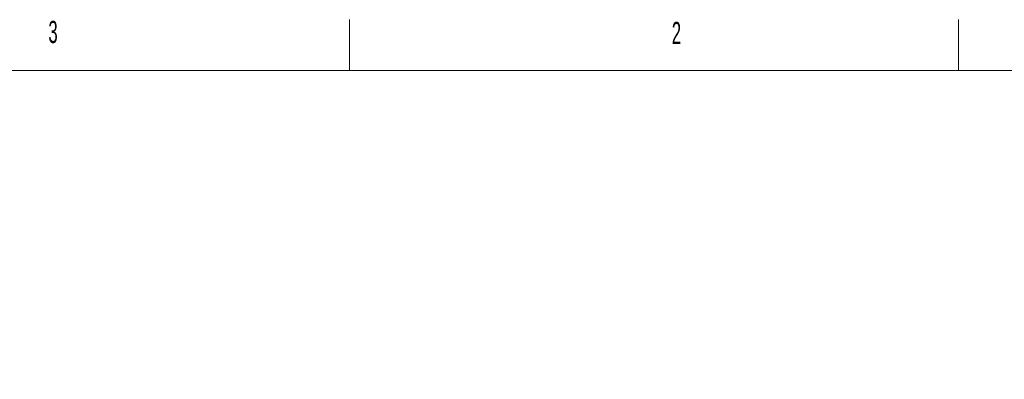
# Model space of a CAD drawing. Header units: millimetres. Extents: x 12 to 859, y 4 to 555.
# Tile 69 of 70: x 588 to 764, y 490 to 555. Entities that reach past the tile are written whole.
import ezdxf

# ---------------------------------------------------------------- set-up
doc = ezdxf.new("R2010")
doc.units = ezdxf.units.MM
doc.linetypes.add('CENTER', pattern=[10.16, 6.35, -1.27, 1.27, -1.27])
doc.layers.add('DEFAULT_1', color=7, linetype='CENTER')
doc.styles.add('SLDTEXTSTYLE2', font='TXT', dxfattribs={"width": 0.75})
doc.styles.add('SLDTEXTSTYLE3', font='TXT', dxfattribs={"width": 0.56})

# ---------------------------------------------------------------- blocks, each defined once
blk = doc.blocks.new('SW_NOTE_0_6')
at = {"layer": 'DEFAULT_1', "color": 0, "char_height": 6.35, "attachment_point": 1, "style": 'SLDTEXTSTYLE2'}
for s, insert in [('LOCK PROTECTOR', (0, 8.19)), ('FITS 10mm(.375") LOCK HASP', (0, -1.28))]:
    blk.add_mtext(s, dxfattribs=dict(at, insert=insert))

msp = doc.modelspace()

# ---------------------------------------------------------------- linework, layer by layer
at = {"color": 7, "linetype": 'Continuous', "lineweight": 18}
for p, q in [((646.94, 545.76), (646.94, 554.89)), ((755.93, 545.76), (755.93, 554.89)), ((24.14, 545.77), (841.61, 545.77))]:
    msp.add_line(p, q, dxfattribs=at)

# ---------------------------------------------------------------- block references
at = {"layer": 'DEFAULT_1'}
msp.add_blockref('SW_NOTE_0_6', (489.19, 499.77), dxfattribs=at)

# ---------------------------------------------------------------- texts
at = {"color": 7, "linetype": 'Continuous', "lineweight": 0, "char_height": 3.97, "attachment_point": 1, "style": 'SLDTEXTSTYLE3'}
for s, insert in [('3', (593.04, 554.68)), ('2', (704.6, 554.5))]:
    msp.add_mtext(s, dxfattribs=dict(at, insert=insert))

doc.saveas('drawing.dxf')
